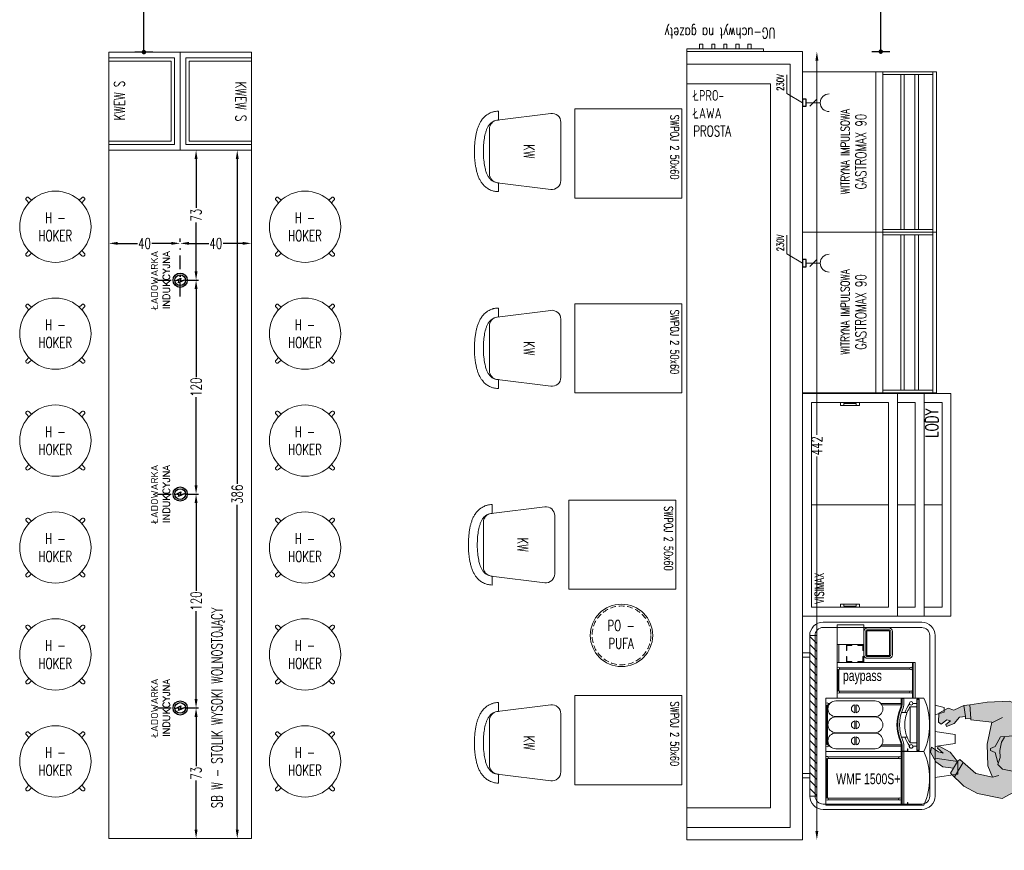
# Model space of a CAD drawing. Header units: millimetres. Extents: x 6161 to 8965, y -9035 to -5431.
# Tile 3 of 256: x 7427 to 7979, y -8675 to -8209. Entities that reach past the tile are written whole.
import ezdxf

# ---------------------------------------------------------------- set-up
doc = ezdxf.new("R2010")
doc.units = ezdxf.units.MM
doc.linetypes.add('DASHDOT', pattern=[25.4, 12.7, -6.35, 0, -6.35])
doc.linetypes.add('DASHED', pattern=[19.05, 12.7, -6.35])
doc.layers.add('02-elementy wyposazenia', color=7, linetype='Continuous')
doc.layers.add('Kategorie', color=252, linetype='Continuous')
for name, color, linetype, lineweight in [('A_Widok', 7, 'Continuous', 15), ('AR-ludzie', 251, 'Continuous', 0), ('CHLODNICTWO', 94, 'Continuous', 20), ('Instalacje elektryczne', 1, 'Continuous', 20), ('MEBLE PKN', 150, 'Continuous', 20)]:
    doc.layers.add(name, color=color, linetype=linetype, lineweight=lineweight)
doc.styles.add('JACEK_07', font='SIMPLEX.SHX', dxfattribs={"width": 0.7})
doc.styles.add('PL_D50', font='GOTHIC.TTF', dxfattribs={"height": 10})
doc.styles.add('RomanS', font='romans.shx')
doc.dimstyles.new('PLANCO D50', dxfattribs={"dimscale": 0.5, "dimtxt": 10, "dimasz": 5, "dimexe": 10, "dimexo": 15, "dimgap": 5, "dimtad": 1, "dimdec": 0, "dimrnd": 0.5, "dimzin": 12, "dimtxsty": 'PL_D50', "dimblk": 'DOT', "dimcen": 1.25, "dimadec": 0, "dimazin": 0, "dimtfac": 1, "dimtdec": 0, "dimtmove": 1, "dimatfit": 3, "dimldrblk": 'DOT', "dimfxl": 0, "dimarcsym": 0})
doc.dimstyles.new('WYM_Meb_PKN', dxfattribs={"dimtxt": 6, "dimasz": 5, "dimexe": 1.25, "dimexo": 0.625, "dimtad": 0, "dimdec": 0, "dimtxsty": 'JACEK_07', "dimcen": 0, "dimse1": 1, "dimse2": 1, "dimclrd": 253, "dimclrt": 253, "dimadec": 0, "dimazin": 0, "dimtfac": 1, "dimtdec": 0, "dimtmove": 0, "dimatfit": 3, "dimfxl": 0, "dimarcsym": 0})

# ---------------------------------------------------------------- blocks, each defined once
blk = doc.blocks.new('*D543')
at = {"color": 253, "lineweight": -2, "transparency": 16777216}
for p, q in [((73, -5), (73, -215.1)), ((73, -437.26), (73, -227.15))]:
    blk.add_line(p, q, dxfattribs=at)
at = {"color": 253, "transparency": 16777216}
for points in [[(72.17, -5), (73.83, -5), (73, 0)], [(72.17, -437.26), (73.83, -437.26), (73, -442.26)]]:
    blk.add_solid(points, dxfattribs=at)
at = {"layer": 'Defpoints', "color": 0, "transparency": 16777216}
for p in [(65, 0), (65, -442.26), (73, -442.26)]:
    blk.add_point(p, dxfattribs=at)
at = {"color": 253, "transparency": 16777216, "insert": (73, -221.13), "char_height": 6, "attachment_point": 5, "rotation": 90, "style": 'JACEK_07'}
blk.add_mtext('442', dxfattribs=at)
blk = doc.blocks.new('*U194')
blk.add_lwpolyline([(0, 0), (50, 0), (50, -60), (0, -60)], close=True)
at = {"color": 7, "insert": (21.45, -4.05), "char_height": 4.8, "width": 41.836, "attachment_point": 5, "style": 'JACEK_07'}
blk.add_mtext('SWPOJ 2 50x60', dxfattribs=at)
blk = doc.blocks.new('*U195')
at = {"ltscale": 10}
for p, q in [((-22.59, -35), (-17.59, -35)), ((22.59, -35), (17.59, -35))]:
    blk.add_line(p, q, dxfattribs=at)
blk.add_lwpolyline([(17.55, -35.62), (21.3, -5.62, 0.451123), (16.34, 0), (-16.34, 0, 0.451123), (-21.3, -5.62), (-17.55, -35.62, 0.378242), (-12.59, -40), (12.59, -40, 0.378242)], format="xyb", close=True, dxfattribs=at)
for points, knots in [([(-22.59, -35), (-22.59, -35.57), (-22.54, -36.12), (-22.4, -37.01), (-22.33, -37.36), (-22.2, -37.88), (-22.15, -38.05), (-22.05, -38.39), (-21.99, -38.55), (-21.82, -39.04), (-21.69, -39.35), (-21.37, -40.03), (-21.18, -40.4), (-20.69, -41.2), (-20.4, -41.61), (-19.82, -42.33), (-19.54, -42.64), (-18.98, -43.21), (-18.7, -43.47), (-18.16, -43.92), (-17.89, -44.12), (-17.33, -44.53), (-17.03, -44.73), (-16.59, -45), (-16.44, -45.09), (-16, -45.34), (-15.7, -45.49), (-15.12, -45.78), (-14.84, -45.91), (-14.25, -46.16), (-13.95, -46.28), (-13.35, -46.5), (-13.06, -46.6), (-12.16, -46.89), (-11.58, -47.06), (-10.38, -47.36), (-9.77, -47.49), (-8.39, -47.76), (-7.61, -47.88), (-6.02, -48.09), (-5.21, -48.18), (-2.76, -48.38), (-1.08, -48.43), (1.98, -48.4), (3.37, -48.34), (5.79, -48.12), (6.83, -48), (8.58, -47.72), (9.3, -47.59), (10.71, -47.28), (11.41, -47.11), (12.69, -46.73), (13.27, -46.54), (14.21, -46.17), (14.56, -46.03), (15.19, -45.75), (15.46, -45.62), (16.02, -45.33), (16.3, -45.17), (16.81, -44.86), (17.03, -44.72), (17.47, -44.43), (17.7, -44.26), (18.2, -43.88), (18.47, -43.66), (18.99, -43.19), (19.23, -42.96), (19.73, -42.43), (19.99, -42.13), (20.44, -41.54), (20.64, -41.27), (21.03, -40.66), (21.21, -40.33), (21.6, -39.58), (21.79, -39.14), (22.06, -38.36), (22.17, -38.02), (22.34, -37.35), (22.41, -37), (22.54, -36.11), (22.59, -35.55), (22.59, -35)], [0, 0, 0, 0, 0.041754, 0.041754, 0.069125, 0.069125, 0.083233, 0.083233, 0.097341, 0.097341, 0.125556, 0.125556, 0.163264, 0.163264, 0.213959, 0.213959, 0.262773, 0.262773, 0.311587, 0.311587, 0.360401, 0.360401, 0.416175, 0.416175, 0.446116, 0.446116, 0.505999, 0.505999, 0.565882, 0.565882, 0.63063, 0.63063, 0.695377, 0.695377, 0.824872, 0.824872, 0.954368, 0.954368, 1.118105, 1.118105, 1.281843, 1.281843, 1.609318, 1.609318, 1.88239, 1.88239, 2.095119, 2.095119, 2.246855, 2.246855, 2.398591, 2.398591, 2.526396, 2.526396, 2.60111, 2.60111, 2.658195, 2.658195, 2.715279, 2.715279, 2.757984, 2.757984, 2.800688, 2.800688, 2.848695, 2.848695, 2.891865, 2.891865, 2.935035, 2.935035, 2.969989, 2.969989, 3.004942, 3.004942, 3.045413, 3.045413, 3.072925, 3.072925, 3.100437, 3.100437, 3.141593, 3.141593, 3.141593, 3.141593]), ([(-17.59, -35), (-17.59, -35.56), (-17.5, -36.12), (-17.21, -37.14), (-17.01, -37.6), (-16.55, -38.41), (-16.29, -38.76), (-15.77, -39.36), (-15.5, -39.62), (-14.73, -40.27), (-14.24, -40.59), (-13.24, -41.15), (-12.74, -41.38), (-11.72, -41.78), (-11.19, -41.96), (-9.62, -42.42), (-8.52, -42.66), (-6.2, -43.05), (-4.98, -43.19), (-2.46, -43.38), (-1.17, -43.42), (1.75, -43.41), (3.38, -43.33), (6.25, -43.04), (7.51, -42.85), (9.57, -42.42), (10.41, -42.2), (11.84, -41.74), (12.45, -41.51), (13.52, -41), (13.99, -40.75), (14.84, -40.17), (15.23, -39.87), (15.93, -39.19), (16.25, -38.83), (16.83, -37.96), (17.1, -37.44), (17.44, -36.39), (17.54, -35.88), (17.58, -35.24), (17.59, -35.12), (17.59, -35)], [0, 0, 0, 0, 0.077102, 0.077102, 0.154204, 0.154204, 0.231306, 0.231306, 0.308408, 0.308408, 0.454322, 0.454322, 0.600237, 0.600237, 0.746151, 0.746151, 1.023923, 1.023923, 1.301695, 1.301695, 1.579467, 1.579467, 1.930853, 1.930853, 2.226065, 2.226065, 2.446459, 2.446459, 2.619394, 2.619394, 2.757526, 2.757526, 2.870261, 2.870261, 2.961838, 2.961838, 3.053415, 3.053415, 3.124909, 3.124909, 3.141593, 3.141593, 3.141593, 3.141593])]:
    blk.add_open_spline(points, degree=3, knots=knots, dxfattribs=at)
at = {"color": 7, "insert": (0, -17.81), "char_height": 6, "width": 35.095, "attachment_point": 5, "style": 'JACEK_07'}
blk.add_mtext('KW ', dxfattribs=at)
blk = doc.blocks.new('PO-PUFA')
blk.add_circle((0, 0), 17.5)
at = {"linetype": 'DASHED', "ltscale": 0.25}
blk.add_circle((0, 0), 16.5, dxfattribs=at)
at = {"color": 7, "insert": (-0.23, 0.46), "char_height": 6, "width": 22.2452, "attachment_point": 5, "style": 'JACEK_07'}
blk.add_mtext('PO - \\PPUFA', dxfattribs=at)
blk = doc.blocks.new('*U294')
blk.add_blockref('PO-PUFA', (0, 0))
blk = doc.blocks.new('*U569')
for points in [[(-21.56, 0), (21.56, 0), (21.56, -1.58), (-21.56, -1.58)], [(-14.56, -1.58), (-12.75, -1.58), (-12.75, -4.29), (-14.56, -4.29)], [(-7.79, -1.58), (-5.98, -1.58), (-5.98, -4.29), (-7.79, -4.29)], [(-1.02, -1.58), (0.79, -1.58), (0.79, -4.29), (-1.02, -4.29)], [(5.76, -1.58), (7.56, -1.58), (7.56, -4.29), (5.76, -4.29)], [(12.53, -1.58), (14.33, -1.58), (14.33, -4.29), (12.53, -4.29)]]:
    blk.add_lwpolyline(points, close=True)
at = {"color": 7, "insert": (2.88, -11.41), "char_height": 6, "width": 89.5616, "attachment_point": 5, "style": 'JACEK_07'}
blk.add_mtext('UG-uchwyt na gazety', dxfattribs=at)
blk = doc.blocks.new('H-HOKER')
for points in [[(-13.42, 14.83), (-14.83, 16.25, 1), (-16.25, 14.83), (-14.83, 13.42)], [(13.42, 14.83), (14.83, 16.25, -1), (16.25, 14.83), (14.83, 13.42)], [(-14.83, -13.42), (-16.25, -14.83, 1), (-14.83, -16.25), (-13.42, -14.83)], [(14.83, -13.42), (16.25, -14.83, -1), (14.83, -16.25), (13.42, -14.83)]]:
    blk.add_lwpolyline(points, format="xyb")
at = {"linetype": 'Continuous', "lineweight": 0}
blk.add_circle((0, 0), 20, dxfattribs=at)
at = {"color": 7, "insert": (0, 0), "char_height": 6, "width": 40, "attachment_point": 5, "style": 'JACEK_07'}
blk.add_mtext('H - \\PHOKER', dxfattribs=at)
blk = doc.blocks.new('*U377')
blk.add_blockref('H-HOKER', (0, 0))
blk = doc.blocks.new('*D619')
at = {"color": 253, "lineweight": -2, "transparency": 16777216}
for p, q in [((7548.99, -8287.3), (7548.99, -8469.51)), ((7548.99, -8663.56), (7548.99, -8481.36))]:
    blk.add_line(p, q, dxfattribs=at)
at = {"color": 253, "transparency": 16777216}
for points in [[(7548.16, -8287.3), (7549.82, -8287.3), (7548.99, -8282.3)], [(7548.16, -8663.56), (7549.82, -8663.56), (7548.99, -8668.56)]]:
    blk.add_solid(points, dxfattribs=at)
at = {"layer": 'Defpoints', "color": 0, "transparency": 16777216}
for p in [(7548.99, -8282.3), (7556.99, -8282.3), (7556.99, -8668.56)]:
    blk.add_point(p, dxfattribs=at)
at = {"color": 253, "transparency": 16777216, "insert": (7548.99, -8475.43), "char_height": 6, "attachment_point": 5, "rotation": 90, "style": 'JACEK_07'}
blk.add_mtext('386', dxfattribs=at)
blk = doc.blocks.new('*U546')
for points in [[(55, 0), (0, 0), (0, 40), (55, 40)], [(51.8, 3.2), (3.2, 3.2), (3.2, 40), (51.8, 40)], [(50, 5), (5, 5), (5, 40), (50, 40)]]:
    blk.add_lwpolyline(points, close=True)
at = {"color": 7, "insert": (27.75, 34.07), "char_height": 6, "width": 145, "attachment_point": 5, "style": 'JACEK_07'}
blk.add_mtext('KWEW S', dxfattribs=at)
blk = doc.blocks.new('*D613')
at = {"color": 253, "lineweight": -2, "transparency": 16777216}
for p, q in [((7525.9, -8600.31), (7525.9, -8627.91)), ((7525.9, -8663.56), (7525.9, -8635.96))]:
    blk.add_line(p, q, dxfattribs=at)
at = {"color": 253, "transparency": 16777216}
for points in [[(7525.07, -8600.31), (7526.74, -8600.31), (7525.9, -8595.31)], [(7525.07, -8663.56), (7526.74, -8663.56), (7525.9, -8668.56)]]:
    blk.add_solid(points, dxfattribs=at)
at = {"layer": 'Defpoints', "color": 0, "transparency": 16777216}
for p in [(7516.99, -8595.31), (7525.9, -8595.31), (7476.99, -8668.56)]:
    blk.add_point(p, dxfattribs=at)
at = {"color": 253, "transparency": 16777216, "insert": (7525.9, -8631.94), "char_height": 6, "attachment_point": 5, "rotation": 90, "style": 'JACEK_07'}
blk.add_mtext('73', dxfattribs=at)
blk = doc.blocks.new('*D614')
at = {"color": 253, "lineweight": -2, "transparency": 16777216}
for p, q in [((7525.9, -8480.31), (7525.9, -8529.69)), ((7525.9, -8590.31), (7525.9, -8540.94))]:
    blk.add_line(p, q, dxfattribs=at)
at = {"color": 253, "transparency": 16777216}
for points in [[(7525.07, -8480.31), (7526.74, -8480.31), (7525.9, -8475.31)], [(7525.07, -8590.31), (7526.74, -8590.31), (7525.9, -8595.31)]]:
    blk.add_solid(points, dxfattribs=at)
at = {"layer": 'Defpoints', "color": 0, "transparency": 16777216}
for p in [(7516.99, -8475.31), (7525.9, -8475.31), (7516.99, -8595.31)]:
    blk.add_point(p, dxfattribs=at)
at = {"color": 253, "transparency": 16777216, "insert": (7525.9, -8535.31), "char_height": 6, "attachment_point": 5, "rotation": 90, "style": 'JACEK_07'}
blk.add_mtext('120', dxfattribs=at)
blk = doc.blocks.new('*D615')
at = {"color": 253, "lineweight": -2, "transparency": 16777216}
for p, q in [((7525.9, -8360.31), (7525.9, -8409.69)), ((7525.9, -8470.31), (7525.9, -8420.94))]:
    blk.add_line(p, q, dxfattribs=at)
at = {"color": 253, "transparency": 16777216}
for points in [[(7525.07, -8360.31), (7526.74, -8360.31), (7525.9, -8355.31)], [(7525.07, -8470.31), (7526.74, -8470.31), (7525.9, -8475.31)]]:
    blk.add_solid(points, dxfattribs=at)
at = {"layer": 'Defpoints', "color": 0, "transparency": 16777216}
for p in [(7516.99, -8355.31), (7525.9, -8355.31), (7516.99, -8475.31)]:
    blk.add_point(p, dxfattribs=at)
at = {"color": 253, "transparency": 16777216, "insert": (7525.9, -8415.31), "char_height": 6, "attachment_point": 5, "rotation": 90, "style": 'JACEK_07'}
blk.add_mtext('120', dxfattribs=at)
blk = doc.blocks.new('*D616')
at = {"color": 253, "lineweight": -2, "transparency": 16777216}
for p, q in [((7525.9, -8287.3), (7525.9, -8314.78)), ((7525.9, -8350.31), (7525.9, -8322.83))]:
    blk.add_line(p, q, dxfattribs=at)
at = {"color": 253, "transparency": 16777216}
for points in [[(7525.07, -8287.3), (7526.74, -8287.3), (7525.9, -8282.3)], [(7525.07, -8350.31), (7526.74, -8350.31), (7525.9, -8355.31)]]:
    blk.add_solid(points, dxfattribs=at)
at = {"layer": 'Defpoints', "color": 0, "transparency": 16777216}
for p in [(7525.9, -8282.3), (7556.99, -8282.3), (7516.99, -8355.31)]:
    blk.add_point(p, dxfattribs=at)
at = {"color": 253, "transparency": 16777216, "insert": (7525.9, -8318.81), "char_height": 6, "attachment_point": 5, "rotation": 90, "style": 'JACEK_07'}
blk.add_mtext('73', dxfattribs=at)
blk = doc.blocks.new('*D617')
at = {"color": 253, "lineweight": -2, "transparency": 16777216}
for p, q in [((7481.99, -8334.63), (7492.97, -8334.63)), ((7511.99, -8334.63), (7501.02, -8334.63))]:
    blk.add_line(p, q, dxfattribs=at)
at = {"color": 253, "transparency": 16777216}
for points in [[(7481.99, -8333.79), (7481.99, -8335.46), (7476.99, -8334.63)], [(7511.99, -8333.79), (7511.99, -8335.46), (7516.99, -8334.63)]]:
    blk.add_solid(points, dxfattribs=at)
at = {"layer": 'Defpoints', "color": 0, "transparency": 16777216}
for p in [(7476.99, -8282.3), (7516.99, -8334.63), (7516.99, -8355.31)]:
    blk.add_point(p, dxfattribs=at)
at = {"color": 253, "transparency": 16777216, "insert": (7496.99, -8334.63), "char_height": 6, "attachment_point": 5, "style": 'JACEK_07'}
blk.add_mtext('40', dxfattribs=at)
blk = doc.blocks.new('*D618')
at = {"color": 253, "lineweight": -2, "transparency": 16777216}
for p, q in [((7521.99, -8334.63), (7532.97, -8334.63)), ((7551.99, -8334.63), (7541.02, -8334.63))]:
    blk.add_line(p, q, dxfattribs=at)
at = {"color": 253, "transparency": 16777216}
for points in [[(7521.99, -8333.79), (7521.99, -8335.46), (7516.99, -8334.63)], [(7551.99, -8333.79), (7551.99, -8335.46), (7556.99, -8334.63)]]:
    blk.add_solid(points, dxfattribs=at)
at = {"layer": 'Defpoints', "color": 0, "transparency": 16777216}
for p in [(7556.99, -8282.3), (7556.99, -8334.63), (7516.99, -8355.31)]:
    blk.add_point(p, dxfattribs=at)
at = {"color": 253, "transparency": 16777216, "insert": (7536.99, -8334.63), "char_height": 6, "attachment_point": 5, "style": 'JACEK_07'}
blk.add_mtext('40', dxfattribs=at)
blk = doc.blocks.new('_Dot')
at = {"color": 0, "linetype": 'ByBlock', "lineweight": -2}
blk.add_line((-0.5, 0), (-1, 0), dxfattribs=at)
at = {"color": 0, "linetype": 'ByBlock', "const_width": 0.5}
blk.add_lwpolyline([(-0.25, 0, 1), (0.25, 0, 1)], format="xyb", close=True, dxfattribs=at)
blk = doc.blocks.new('*D647')
at = {"color": 0, "lineweight": -2, "transparency": 16777216}
for p, q in [((7496.64, -8007.49), (7501.64, -8007.49)), ((7496.64, -8224.8), (7496.64, -8009.99)), ((7501.64, -8227.3), (7491.64, -8227.3))]:
    blk.add_line(p, q, dxfattribs=at)
at = {"layer": 'Defpoints', "color": 0, "transparency": 16777216}
for p in [(7492.04, -8007.49), (7496.64, -8007.49), (7556.99, -8227.3)]:
    blk.add_point(p, dxfattribs=at)
at = {"color": 0, "lineweight": -2, "transparency": 16777216, "xscale": 2.5, "yscale": 2.5, "zscale": 2.5}
for p, rotation in [((7496.64, -8007.49), 90), ((7496.64, -8227.3), 270)]:
    blk.add_blockref('_Dot', p, dxfattribs=dict(at, rotation=rotation))
at = {"color": 0, "transparency": 16777216, "insert": (7488.88, -8117.39), "char_height": 10, "attachment_point": 5, "rotation": 90, "style": 'PL_D50'}
blk.add_mtext('220', dxfattribs=at)
blk = doc.blocks.new('FRANKE Spectra VETRO S V')
for p, q in [((0, 0), (30, 0)), ((0, -423), (0, 0)), ((30, -1.3), (30, 0)), ((30, 0), (38, 0)), ((38, 0), (262, 0)), ((38, 0), (38, -1.3)), ((262, -1.3), (262, 0)), ((262, 0), (270, 0)), ((270, 0), (300, 0)), ((270, 0), (270, -1.3)), ((300, 0), (300, -423)), ((30, -23.8), (30, -12.7)), ((38, -12.7), (38, -17.9)), ((259.5, -4.5), (40.5, -4.5)), ((40.5, -9.5), (259.5, -9.5)), ((262, -17.9), (262, -12.7)), ((270, -12.7), (270, -23.8)), ((16, -276), (16, -56)), ((104, -56), (104, -276)), ((106, -276), (106, -56)), ((194, -56), (194, -276)), ((196, -276), (196, -56)), ((284, -56), (284, -276)), ((82.2, -162.5), (37.8, -162.5)), ((172.2, -162.5), (127.8, -162.5)), ((262.2, -162.5), (217.8, -162.5)), ((37.8, -169.5), (82.2, -169.5)), ((127.8, -169.5), (172.2, -169.5)), ((217.8, -169.5), (262.2, -169.5)), ((30, -423), (30, -308.2)), ((38, -314.1), (38, -422.6)), ((262, -422.6), (262, -314.1)), ((270, -308.2), (270, -423)), ((30, -423), (0, -423)), ((0, -550), (0, -423)), ((0.1, -457), (0.1, -426)), ((1.6, -426), (1.6, -457)), ((2, -438), (2, -428)), ((2, -428), (30, -428)), ((30, -438), (2, -438)), ((5, -424.5), (3.1, -424.5)), ((5, -428), (5, -423)), ((80, -456.2), (80, -425.1)), ((220, -425.1), (220, -456.2)), ((300, -423), (270, -423)), ((270, -428), (298, -428)), ((298, -438), (270, -438)), ((295, -423), (295, -428)), ((298, -428), (298, -438)), ((300, -423), (300, -550)), ((3.1, -458.5), (8.7, -458.5)), ((8.7, -460), (3.1, -460)), ((8.7, -458.5), (10.6, -458.5)), ((8.7, -458.5), (8.7, -460)), ((10.6, -460), (8.7, -460)), ((15.1, -458.5), (10.6, -458.5)), ((10.6, -460), (10.6, -458.5)), ((10.6, -460), (15.1, -460)), ((15.1, -460), (15.1, -458.5)), ((30, -510.7), (30, -488.5)), ((48.5, -472.6), (48.5, -473.7)), ((48.5, -473.7), (251.4, -473.7)), ((48.5, -510.7), (48.5, -473.7)), ((251.4, -473.7), (251.4, -472.6)), ((251.4, -473.7), (251.4, -510.7)), ((270, -488.5), (270, -510.7)), ((6, -512.2), (7.5, -510.7)), ((7.5, -512.2), (6, -512.2)), ((6, -512.2), (6, -521.2)), ((6, -521.2), (7.5, -521.2)), ((7.5, -522.7), (6, -521.2)), ((7.5, -510.7), (7.5, -512.2)), ((292.5, -510.7), (7.5, -510.7)), ((7.5, -512.2), (292.5, -512.2)), ((7.5, -521.2), (7.5, -512.2)), ((7.5, -521.2), (7.5, -522.7)), ((292.5, -521.2), (7.5, -521.2)), ((7.5, -522.7), (292.5, -522.7)), ((292.5, -510.7), (294, -512.2)), ((292.5, -512.2), (292.5, -510.7)), ((294, -512.2), (292.5, -512.2)), ((292.5, -512.2), (292.5, -521.2)), ((294, -521.2), (292.5, -522.7)), ((292.5, -521.2), (294, -521.2)), ((292.5, -522.7), (292.5, -521.2)), ((294, -521.2), (294, -512.2))]:
    blk.add_line(p, q)
for centre in [(29.7, -478.7), (270.2, -478.7)]:
    blk.add_circle(centre, 9.8)
for centre, radius, start, end in [((60, -56), 44, 0, 180), ((34, -7), 7, 20.9248, 339.0752), ((34, -7), 7, 339.0752, 20.9248), ((150, -56), 44, 0, 180), ((240, -56), 44, 0, 180), ((266, -7), 7, 159.0752, 200.9248), ((266, -7), 7, 200.9248, 159.0752), ((60, -166), 22.5, 8.949, 171.051), ((150, -166), 22.5, 8.949, 171.051), ((240, -166), 22.5, 8.949, 171.051), ((60, -166), 22.5, 188.949, 351.051), ((150, -166), 22.5, 188.949, 351.051), ((240, -166), 22.5, 188.949, 351.051), ((60, -276), 44, 180, 0), ((150, -276), 44, 180, 0), ((240, -276), 44, 180, 0), ((3.1, -426), 3, 90, 180), ((3.1, -426), 1.5, 90, 180), ((30, -348), 80, 270, 293.1689), ((30, -348), 75, 270, 276.1232), ((30, -348), 90, 270, 293.1689), ((30, -348), 75, 276.1232, 293.1689), ((150, -628.4), 230, 66.8311, 113.1689), ((150, -628.4), 225, 66.8311, 113.1689), ((150, -628.4), 215, 66.8311, 113.1689), ((270, -348), 90, 246.8311, 270), ((270, -348), 80, 246.8311, 270), ((270, -348), 75, 246.8311, 263.8768), ((270, -348), 75, 263.8768, 270), ((3.1, -457), 3, 180, 270), ((3.1, -457), 1.5, 180, 270), ((29.7, -478.7), 11.8, 64.3869, 271.2192), ((29.7, -478.7), 10.9, 66.7028, 271.3087), ((150, -628.4), 197.4, 110.7717, 126.36), ((150, -628.4), 197.4, 53.64, 69.2283), ((150, -214.4), 367.6, 245.9148, 294.0852)]:
    blk.add_arc(centre, radius, start, end)
blk.add_open_spline([(48.5, -472.6), (53.3, -469.5), (58.3, -466.6), (69.2, -460.8), (75.3, -458.1), (87.5, -453.2), (93.7, -451.1), (106.1, -447.7), (112.4, -446.2), (125.2, -444), (131.8, -443.3), (151.7, -442), (165.2, -442.6), (191.7, -446.7), (204.7, -450.2), (223.1, -457.4), (229.1, -460.1), (240.6, -466), (246.2, -469.2), (251.4, -472.6)], degree=3, knots=[41.807527, 41.807527, 41.807527, 41.807527, 43.46432, 43.46432, 45.408669, 45.408669, 47.353018, 47.353018, 49.266227, 49.266227, 51.179436, 51.179436, 55.005855, 55.005855, 58.832274, 58.832274, 60.745484, 60.745484, 62.658693, 62.658693, 62.658693, 62.658693])
blk = doc.blocks.new('kubki3- z góry')
for points in [[(0, 0), (12.86, -1.91), (12.86, -5.46), (12.86, -9), (0, -10.91)], [(0, -17.46), (11.36, -19.15), (11.36, -21.69), (11.36, -24.23), (0, -25.92)], [(0, -35.27), (5.28, -36.65), (5.28, -37.96), (5.28, -39.27), (0, -40.65)]]:
    blk.add_lwpolyline(points)
blk = doc.blocks.new('czytnik')
for p, q in [((-12660.23, -13272.01), (-12657.23, -13272.01)), ((-12660.23, -13314.31), (-12660.23, -13272.01)), ((-12657.23, -13272.14), (-12657.23, -13272.01)), ((-12657.23, -13272.01), (-12656.43, -13272.01)), ((-12657.23, -13312.99), (-12657.23, -13273.29)), ((-12656.43, -13272.01), (-12644.03, -13272.01)), ((-12656.43, -13272.01), (-12656.43, -13272.14)), ((-12656.43, -13273.29), (-12656.43, -13312.99)), ((-12644.29, -13272.46), (-12656.18, -13272.46)), ((-12656.18, -13272.96), (-12644.29, -13272.96)), ((-12644.03, -13272.14), (-12644.03, -13272.01)), ((-12644.03, -13272.01), (-12643.23, -13272.01)), ((-12644.03, -13312.99), (-12644.03, -13273.29)), ((-12643.23, -13272.01), (-12640.23, -13272.01)), ((-12643.23, -13272.01), (-12643.23, -13272.14)), ((-12643.23, -13273.29), (-12643.23, -13312.99)), ((-12640.23, -13272.01), (-12640.23, -13314.31)), ((-12640.22, -13314.31), (-12660.23, -13314.31)), ((-12640.23, -13314.31), (-12640.23, -13315.81))]:
    blk.add_line(p, q)
for points in [[(-12640.23, -13314.81), (-12660.23, -13314.81)], [(-12640.23, -13315.81), (-12660.23, -13315.81)]]:
    blk.add_lwpolyline(points)
for centre in [(-12656.83, -13313.56), (-12643.63, -13313.56)]:
    blk.add_circle(centre, 0.7)
for centre, start, end in [((-12656.83, -13272.71), 20.9248, 339.0752), ((-12656.83, -13272.71), 339.0752, 20.9248), ((-12643.63, -13272.71), 159.0752, 200.9248), ((-12643.63, -13272.71), 200.9248, 159.0752)]:
    blk.add_arc(centre, 0.7, start, end)
blk = doc.blocks.new('lodówka na mleko franke')
for p, q in [((0, 0), (3, 0)), ((0, -42.3), (0, 0)), ((3, -0.13), (3, 0)), ((3, 0), (3.8, 0)), ((3.8, 0), (26.2, 0)), ((3.8, 0), (3.8, -0.13)), ((26.2, -0.13), (26.2, 0)), ((26.2, 0), (27, 0)), ((27, 0), (30, 0)), ((27, 0), (27, -0.13)), ((30, 0), (30, -42.3)), ((3, -40.98), (3, -1.27)), ((3.8, -1.27), (3.8, -40.98)), ((25.95, -0.45), (4.05, -0.45)), ((4.05, -0.95), (25.95, -0.95)), ((26.2, -40.98), (26.2, -1.27)), ((27, -1.27), (27, -40.98)), ((30.01, -42.3), (0, -42.3)), ((0, -55), (0, -42.3)), ((0.01, -45.7), (0.01, -42.6)), ((0.16, -42.6), (0.16, -45.7)), ((0.2, -43.8), (0.2, -42.8)), ((0.5, -42.45), (0.31, -42.45)), ((0.5, -42.8), (0.5, -42.3)), ((30, -42.3), (30, -55)), ((0.31, -45.85), (0.87, -45.85)), ((0.87, -46), (0.31, -46)), ((0.87, -45.85), (1.06, -45.85)), ((0.87, -45.85), (0.87, -46)), ((1.06, -46), (0.87, -46)), ((1.51, -45.85), (1.06, -45.85)), ((1.06, -46), (1.06, -45.85)), ((1.06, -46), (1.51, -46)), ((1.51, -46), (1.51, -45.85))]:
    blk.add_line(p, q)
for points in [[(30.2, -42.8), (0, -42.8)], [(30.2, -43.8), (0, -43.8)]]:
    blk.add_lwpolyline(points)
for centre in [(3.4, -41.55), (26.6, -41.55)]:
    blk.add_circle(centre, 0.7)
for centre, radius, start, end in [((3.4, -0.7), 0.7, 20.9248, 339.0752), ((3.4, -0.7), 0.7, 339.0752, 20.9248), ((26.6, -0.7), 0.7, 159.0752, 200.9248), ((26.6, -0.7), 0.7, 200.9248, 159.0752), ((0.31, -42.6), 0.3, 90, 180), ((0.31, -42.6), 0.15, 90, 180), ((0.31, -45.7), 0.3, 180, 270), ((0.31, -45.7), 0.15, 180, 270), ((15, -21.44), 36.76, 245.9148, 294.0852)]:
    blk.add_arc(centre, radius, start, end)
blk = doc.blocks.new('dodatki bezpłatne')
for points in [[(0, 0), (-10, 0), (-10, -15), (0, -15)], [(11, 0), (0, 0), (0, -15), (11, -15)]]:
    blk.add_lwpolyline(points, close=True)
for points in [[(0, -1), (-10, -1)], [(-6.75, -5.25), (-9.75, -5.25), (-9.75, -8.25), (-9.5, -8.25), (-9.5, -5.5), (-6.75, -5.5), (-6.75, -5.25)], [(-3.25, -5.25), (-0.25, -5.25), (-0.25, -8.25), (-0.5, -8.25), (-0.5, -5.5), (-3.25, -5.5), (-3.25, -5.25)], [(-6.75, -14.75), (-9.75, -14.75), (-9.75, -11.75), (-9.5, -11.75), (-9.5, -14.5), (-6.75, -14.5), (-6.75, -14.75)], [(-3.25, -14.75), (-0.25, -14.75), (-0.25, -11.75), (-0.5, -11.75), (-0.5, -14.5), (-3.25, -14.5), (-3.25, -14.75)]]:
    blk.add_lwpolyline(points)
blk = doc.blocks.new('csw paypass')
at = {"layer": 'MEBLE PKN'}
h = blk.add_hatch(dxfattribs=at)
h.set_pattern_fill('ANSI31', color=256)
h.set_pattern_definition([(45, (34327.003, 14918.8294), (-2.24506403, 2.24506403), [])])
h.paths.add_polyline_path([(19758.52, 1633.29), (19848.54, 1633.31), (19848.54, 1629.31), (19758.52, 1629.31)])
blk.add_line((19758.52, 1563.01), (19758.52, 1563.01))
for p, q in [((19848.6, 1630.31), (19758.51, 1630.29)), ((19848.54, 1633.31), (19758.52, 1633.29)), ((19758.52, 1633.29), (19758.52, 1633.29)), ((19758.52, 1633.29), (19758.52, 1633.29)), ((19758.52, 1633.29), (19758.52, 1633.29)), ((19853.04, 1570.51), (19853.04, 1625.81)), ((19856.04, 1570.51), (19856.04, 1625.81)), ((19758.5, 1566.01), (19848.53, 1566.01)), ((19758.52, 1563.01), (19848.54, 1563.01))]:
    blk.add_line(p, q, dxfattribs=at)
for points in [[(19768.65, 1637.29), (19768.65, 1633.29), (19771.15, 1633.29), (19771.15, 1637.29)], [(19836.44, 1637.29), (19836.44, 1633.29), (19838.94, 1633.29), (19838.94, 1637.29)], [(19758.52, 1633.29), (19848.54, 1633.31), (19848.54, 1629.31), (19758.52, 1629.31)]]:
    blk.add_lwpolyline(points, close=True, dxfattribs=at)
for points in [[(19835.8, 1594.92), (19835.8, 1600.92, -0.414214), (19837.8, 1602.92), (19850.8, 1602.92, -0.414214), (19852.8, 1600.92), (19852.8, 1588.92, -0.414215), (19850.8, 1586.92), (19837.8, 1586.92, -0.414217), (19835.8, 1588.92, 0.000006), (19835.8, 1594.92)], [(19836.8, 1594.92), (19836.8, 1600.92, -0.414214), (19837.8, 1601.92), (19850.8, 1601.92, -0.414214), (19851.8, 1600.92), (19851.8, 1588.92, -0.414217), (19850.8, 1587.92), (19837.8, 1587.92, -0.414217), (19836.8, 1588.92, 0.000006), (19836.8, 1594.92)]]:
    blk.add_lwpolyline(points, format="xyb", dxfattribs=at)
blk.add_lwpolyline([(19837.4, 1594.92), (19837.4, 1600.92, -0.414214), (19837.8, 1601.32), (19850.8, 1601.32, -0.414214), (19851.2, 1600.92), (19851.2, 1588.92, -0.414214), (19850.8, 1588.52), (19837.8, 1588.52, -0.414217), (19837.4, 1588.92, 0.000006)], format="xyb", close=True, dxfattribs=at)
for centre, radius, start, end in [((19758.52, 1625.79), 7.5, 90.0096, 180.0063), ((19758.39, 1625.92), 4.37, 89.258, 181.6639), ((19848.54, 1625.81), 7.5, 359.9937, 89.9904), ((19848.67, 1625.93), 4.38, 358.3854, 91.5831), ((-174693.56, 1607.44), 194444.59, 359.9891188, 0.0054083), ((-175624.81, 1606.52), 195378.83, 359.9894398, 0.0056517), ((19758.52, 1570.51), 7.5, 179.9937, 269.9904), ((19758.39, 1570.38), 4.37, 178.3361, 270.742), ((19848.54, 1570.51), 7.5, 270.0096, 0.0063), ((19848.67, 1570.38), 4.37, 269.258, 1.6639)]:
    blk.add_arc(centre, radius, start, end, dxfattribs=at)
for name, p in [('lodówka na mleko franke', (19753.46, 1624.29)), ('czytnik', (32473.7, 14890.02)), ('dodatki bezpłatne', (19843.51, 1618.01))]:
    blk.add_blockref(name, p, dxfattribs=at)
at = {"layer": 'MEBLE PKN', "xscale": 0.1, "yscale": 0.1, "zscale": 0.1}
blk.add_blockref('FRANKE Spectra VETRO S V', (19783.46, 1624.29), dxfattribs=at)
at = {"layer": 'MEBLE PKN', "xscale": -1, "rotation": 90}
blk.add_blockref('kubki3- z góry', (19768.89, 1563.14), dxfattribs=at)
blk = doc.blocks.new('*U283')
for p, q in [((24220.55, 19331.55), (24220.55, 19374.75)), ((24220.55, 19316.55), (24220.55, 19326.55)), ((24220.55, 19301.55), (24220.55, 19311.55))]:
    blk.add_line(p, q)
for points in [[(24158.05, 19379.75), (24283.05, 19379.75), (24283.05, 19296.55), (24158.05, 19296.55), (24158.05, 19379.75)], [(24158.05, 19379.75), (24283.05, 19379.75), (24283.05, 19311.55), (24158.05, 19311.55), (24158.05, 19379.75)], [(24158.05, 19379.75), (24283.05, 19379.75), (24283.05, 19326.55), (24158.05, 19326.55), (24158.05, 19379.75)], [(24163.05, 19331.55), (24163.05, 19374.75), (24278.05, 19374.75), (24278.05, 19331.55)], [(24163.05, 19331.55), (24163.05, 19374.75), (24278.05, 19374.75), (24278.05, 19331.55)], [(24163.05, 19316.55), (24163.05, 19326.55)], [(24278.05, 19326.55), (24278.05, 19316.55), (24163.05, 19316.55), (24163.05, 19326.55)], [(24278.05, 19326.55), (24278.05, 19316.55)], [(24278.05, 19311.55), (24278.05, 19301.55), (24163.05, 19301.55), (24163.05, 19311.55)]]:
    blk.add_lwpolyline(points)
for points in [[(24163.05, 19374.75), (24278.05, 19374.75), (24278.05, 19331.55), (24163.05, 19331.55)], [(24163.05, 19358.42), (24164.81, 19358.42), (24164.81, 19347.87), (24163.05, 19347.87)], [(24163.64, 19356.66), (24164.81, 19356.66), (24164.81, 19349.63), (24163.64, 19349.63)], [(24278.05, 19358.42), (24276.29, 19358.42), (24276.29, 19347.87), (24278.05, 19347.87)], [(24277.46, 19356.66), (24276.29, 19356.66), (24276.29, 19349.63), (24277.46, 19349.63)]]:
    blk.add_lwpolyline(points, close=True)
at = {"insert": (24165.11, 19372.91), "char_height": 5, "width": 296, "attachment_point": 1, "style": 'JACEK_07'}
blk.add_mtext('VISIMAX', dxfattribs=at)
at = {"color": 242, "insert": (24228.93, 19310.77), "char_height": 7, "width": 76.1657, "attachment_point": 1, "style": 'JACEK_07'}
blk.add_mtext('\\pi29.21616;LODY', dxfattribs=at)
blk = doc.blocks.new('gn-230')
at = {"layer": 'Instalacje elektryczne'}
for p, q in [((-4, 0), (-19.8, 0)), ((-15.6, -3.8), (-8.1, 3.8))]:
    blk.add_line(p, q, dxfattribs=at)
at = {"layer": 'Instalacje elektryczne', "lineweight": 30}
blk.add_lwpolyline([(-4, -4), (0, -4), (0, 4), (-4, 4)], close=True, dxfattribs=at)
at = {"layer": 'Instalacje elektryczne'}
blk.add_arc((-29.8, 0), 10, 270, 90, dxfattribs=at)
blk = doc.blocks.new('*U245')
blk.add_line((0, -41), (90, -41))
at = {"color": 1}
blk.add_lwpolyline([(72.69, 0), (77.84, 8.9), (88.4, 8.9)], dxfattribs=at)
for points in [[(0, 0), (90, 0), (90, -75), (0, -75), (0, 0)], [(88.5, -55), (1.5, -55)], [(88.5, -57), (1.5, -57)], [(88.5, -63), (1.5, -63)], [(88.5, -65), (1.5, -65)]]:
    blk.add_lwpolyline(points)
for points in [[(0, 0), (90, 0), (90, -45), (0, -45)], [(0, -45), (1.5, -45), (1.5, -73), (0, -73)], [(90, -45), (88.5, -45), (88.5, -73), (90, -73)], [(0, -75), (90, -75), (90, -73), (0, -73)]]:
    blk.add_lwpolyline(points, close=True)
at = {"color": 1, "xscale": 0.5, "yscale": 0.5, "zscale": 0.5, "rotation": 89.99999999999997}
blk.add_blockref('gn-230', (72.69, 0), dxfattribs=at)
at = {"color": 1, "insert": (79.38, 14.46), "char_height": 4, "width": 32.4538, "attachment_point": 1, "style": 'RomanS'}
blk.add_mtext('{\\W0.7;230V}', dxfattribs=at)
at = {"color": 242, "insert": (45.27, -28.52), "char_height": 6, "width": 90.5449, "attachment_point": 5, "style": 'JACEK_07'}
blk.add_mtext('{\\H0.83333x;WITRYNA IMPULSOWA\\P}GASTROMAX 90', dxfattribs=at)
blk = doc.blocks.new('n59')
at = {"true_color": 0xffffff}
h = blk.add_hatch(color=7, dxfattribs=at)
h.dxf.hatch_style = 1
h.paths.add_polyline_path([(286.4, 231.6), (205.6, 268.9), (65.5, 286.8), (-42.5, 219.1), (-116.1, 103), (-134.7, -32.5), (-100.7, -153.3), (7.5, -245.8), (60.3, -266.1), (186.8, -251.9), (284.4, -229), (273.2, -152.4), (272.6, -146.1), (153, -139.3), (171.3, -14.1), (158.2, 108.1), (128.3, 170.7), (222.8, 157), (299.9, 98.2), (342.1, 183.8)])
h.paths.add_polyline_path([(351, 133.9), (365.9, 163.4), (342.1, 183.8), (299.9, 98.2), (319, 83.7), (331.8, 95.1)])
h.paths.add_polyline_path([(304, -161.5), (302.7, -148.9), (273.2, -152.4), (284.4, -229), (316.4, -224), (317.3, -223.5)], flags=17)
h.paths.add_polyline_path([(455.7, -171.6), (453.2, -119.6), (438.9, -110.2), (408.4, -136.1), (386.9, -131.2), (412.2, -110.2), (406.6, -98.7), (365.3, -118), (337.9, -156.9), (304, -161.5), (317.3, -223.5), (372.6, -193.7), (405.3, -203.2)])
h.paths.add_polyline_path([(453.6, 105.7), (411.7, 130.3), (351, 133.9), (331.8, 95.1), (376, 46), (444.7, 13.8), (449.8, 27.1), (416.5, 53.1), (442.1, 47.3), (483.8, 23.4), (488.4, 52.3)])
for p, q in [((65.5, 286.8), (-42.5, 219.1)), ((205.6, 268.9), (65.5, 286.8)), ((286.4, 231.6), (205.6, 268.9)), ((365.9, 163.4), (286.4, 231.6)), ((-42.5, 219.1), (-116.1, 103)), ((128.3, 170.7), (92.6, 158.5)), ((158.2, 108.1), (128.3, 170.7)), ((128.3, 170.7), (222.8, 157)), ((17.4, 128.4), (-56.7, 100.4)), ((73.7, 122.3), (17.4, 128.4)), ((101.6, 97.4), (73.7, 122.3)), ((222.8, 157), (319, 83.7)), ((351, 133.9), (365.9, 163.4)), ((411.7, 130.3), (351, 133.9)), ((453.6, 105.7), (411.7, 130.3)), ((-116.1, 103), (-134.7, -32.5)), ((-56.7, 100.4), (-80.7, 54.3)), ((91.3, 57), (101.6, 97.4)), ((96.5, 17.4), (91.3, 57)), ((122.2, 30.6), (102.4, 85.6)), ((171.3, -14.1), (158.2, 108.1)), ((319, 83.7), (331.8, 95.1)), ((331.8, 95.1), (376, 46)), ((488.4, 52.3), (453.6, 105.7)), ((-80.7, 54.3), (-80.7, 2.2)), ((-80.7, 2.2), (-58.7, -41.8)), ((89.9, -30.3), (96.5, 17.4)), ((149.4, 20.3), (122.2, 30.6)), ((123.7, -3.2), (150.8, 9.3)), ((150.8, 9.3), (149.4, 20.3)), ((376, 46), (444.7, 13.8)), ((449.8, 27.1), (416.5, 53.1)), ((416.5, 53.1), (442.1, 47.3)), ((442.1, 47.3), (483.8, 23.4)), ((444.7, 13.8), (449.8, 27.1)), ((483.8, 23.4), (488.4, 52.3)), ((-134.7, -32.5), (-100.7, -153.3)), ((-58.7, -41.8), (1.4, -73.9)), ((74.5, -59.7), (89.9, -30.3)), ((97.5, -59.9), (123.7, -3.2)), ((153, -139.3), (171.3, -14.1)), ((1.4, -73.9), (97.5, -59.9)), ((406.6, -98.7), (365.3, -118)), ((386.9, -131.2), (412.2, -110.2)), ((412.2, -110.2), (406.6, -98.7)), ((438.9, -110.2), (408.4, -136.1)), ((453.2, -119.6), (438.9, -110.2)), ((-100.7, -153.3), (7.5, -245.8)), ((151.5, -136.9), (94.1, -170.8)), ((272.6, -146.1), (153, -139.3)), ((273.2, -152.4), (272.6, -146.1)), ((302.7, -148.9), (273.2, -152.4)), ((273.2, -152.4), (284.4, -229)), ((304, -161.5), (302.7, -148.9)), ((337.9, -156.9), (304, -161.5)), ((304, -161.5), (317.3, -223.5)), ((365.3, -118), (337.9, -156.9)), ((408.4, -136.1), (386.9, -131.2)), ((455.7, -171.6), (453.2, -119.6)), ((316.4, -224), (372.6, -193.7)), ((372.6, -193.7), (405.3, -203.2)), ((405.3, -203.2), (455.7, -171.6)), ((7.5, -245.8), (60.3, -266.1)), ((60.3, -266.1), (186.8, -251.9)), ((186.8, -251.9), (284.4, -229)), ((284.4, -229), (316.4, -224))]:
    blk.add_line(p, q)
for points in [[(342.1, 183.8), (299.9, 98.2)], [(351, 133.9), (331.8, 95.1)]]:
    blk.add_lwpolyline(points)
blk = doc.blocks.new('*D669')
at = {"color": 0, "lineweight": -2, "transparency": 16777216}
for p, q in [((7909.87, -8032.53), (7904.87, -8032.53)), ((7909.87, -8224.55), (7909.87, -8035.03)), ((7904.87, -8227.05), (7914.87, -8227.05))]:
    blk.add_line(p, q, dxfattribs=at)
at = {"layer": 'Defpoints', "color": 0, "transparency": 16777216}
for p in [(7909.87, -8032.53), (7915.21, -8032.53), (7866.04, -8227.05)]:
    blk.add_point(p, dxfattribs=at)
at = {"color": 0, "lineweight": -2, "transparency": 16777216, "xscale": 2.5, "yscale": 2.5, "zscale": 2.5}
for p, rotation in [((7909.87, -8032.53), 90), ((7909.87, -8227.05), 270)]:
    blk.add_blockref('_Dot', p, dxfattribs=dict(at, rotation=rotation))
at = {"color": 0, "transparency": 16777216, "insert": (7902.12, -8129.79), "char_height": 10, "attachment_point": 5, "rotation": 90, "style": 'PL_D50'}
blk.add_mtext('195', dxfattribs=at)
blk = doc.blocks.new('*U536')
blk.add_lwpolyline([(0, 0), (65, 0), (65, -442.26), (0, -442.26), (0, 0), (0, -7), (58, -7), (58, -435.26), (0, -435.26), (0, -424.26), (47, -424.26), (47, -18), (0, -18)])
at = {"color": 7, "insert": (3.66, -21.53), "char_height": 6, "width": 107.3873, "attachment_point": 1, "style": 'JACEK_07'}
blk.add_mtext('ŁPRO- \\PŁAWA \\PPROSTA', dxfattribs=at)
dim = blk.add_linear_dim(base=(73, -442.26), p1=(65, 0), p2=(65, -442.26), angle=90, dimstyle='WYM_Meb_PKN')
dim.commit()
dim.dimension.update_dxf_attribs({"geometry": '*D543', "text_midpoint": (73, -221.13)})

msp = doc.modelspace()

# ---------------------------------------------------------------- linework, layer by layer
for points in [[(7513.93, -8355.78), (7517.34, -8354.1), (7516.96, -8355.67), (7520.21, -8354.84), (7516.05, -8356.71), (7516.44, -8355.17), (7513.93, -8355.78)], [(7513.93, -8475.78), (7517.34, -8474.1), (7516.96, -8475.67), (7520.21, -8474.84), (7516.05, -8476.71), (7516.44, -8475.17), (7513.93, -8475.78)], [(7513.93, -8595.78), (7517.34, -8594.1), (7516.96, -8595.67), (7520.21, -8594.84), (7516.05, -8596.71), (7516.44, -8595.17), (7513.93, -8595.78)]]:
    msp.add_lwpolyline(points)
for centre, radius in [((7516.99, -8355.31), 4), ((7516.99, -8355.31), 3), ((7516.99, -8475.31), 4), ((7516.99, -8475.31), 3), ((7516.99, -8595.31), 4), ((7516.99, -8595.31), 3)]:
    msp.add_circle(centre, radius)
at = {"layer": 'Kategorie', "linetype": 'DASHDOT', "ltscale": 0.6}
for p, q in [((7516.99, -8364.45), (7516.99, -8331.93)), ((7504.32, -8355.31), (7529.66, -8355.31)), ((7504.32, -8475.31), (7529.66, -8475.31)), ((7504.32, -8595.31), (7529.66, -8595.31))]:
    msp.add_line(p, q, dxfattribs=at)
at = {"layer": 'MEBLE PKN'}
msp.add_line((7923.04, -8418.41), (7908.04, -8418.41), dxfattribs=at)
msp.add_lwpolyline([(7476.99, -8668.56), (7476.99, -8282.3), (7556.99, -8282.3), (7556.99, -8668.56), (7476.99, -8668.56), (7476.99, -8668.56), (7556.99, -8668.56), (7556.99, -8282.3), (7476.99, -8282.3)], dxfattribs=at)

# ---------------------------------------------------------------- block references
at = {"layer": 'A_Widok', "rotation": 90}
msp.add_blockref('csw paypass', (9503.34, -28403.25), dxfattribs=at)
at = {"layer": 'AR-ludzie', "linetype": 'Continuous', "xscale": 0.09904924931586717, "yscale": 0.09904924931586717, "zscale": 0.09904924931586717, "rotation": 176.1142480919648}
msp.add_blockref('n59', (7986.29, -8618.17), dxfattribs=at)
at = {"layer": 'CHLODNICTWO'}
for name, p, rotation in [('*U245', (7866.04, -8328.41), 90.00000000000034), ('*U283', (27245.79, -32701.88), 89.99999999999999), ('*U245', (7866.04, -8418.41), 90.00000000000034)]:
    msp.add_blockref(name, p, dxfattribs=dict(at, rotation=rotation))
at = {"layer": 'MEBLE PKN', "lineweight": 5, "rotation": 180}
msp.add_blockref('*U569', (7822.6, -8227.05), dxfattribs=at)
at = {"layer": 'MEBLE PKN'}
for name, p in [('*U536', (7801.04, -8227.05)), ('*U377', (7446.99, -8325.3)), ('*U377', (7586.99, -8325.3)), ('*U377', (7446.99, -8385.3)), ('*U377', (7586.99, -8385.3)), ('*U377', (7446.99, -8445.3)), ('*U377', (7586.99, -8445.3)), ('*U377', (7446.99, -8505.3)), ('*U377', (7586.99, -8505.3)), ('*U294', (7764.48, -8554.6)), ('*U377', (7446.99, -8565.3)), ('*U377', (7586.99, -8565.3)), ('*U377', (7446.99, -8625.3)), ('*U377', (7586.99, -8625.3))]:
    msp.add_blockref(name, p, dxfattribs=at)
for name, p, rotation in [('*U546', (7516.99, -8282.3), 90), ('*U546', (7516.99, -8227.3), 270), ('*U194', (7798.32, -8259.18), 270), ('*U195', (7730.43, -8283.02), 270), ('*U194', (7798.32, -8368.51), 270), ('*U195', (7730.43, -8393.51), 270), ('*U194', (7794.9, -8478.74), 270), ('*U195', (7727.02, -8503.74), 270), ('*U194', (7798.32, -8588.37), 270), ('*U195', (7730.43, -8614.9), 270)]:
    msp.add_blockref(name, p, dxfattribs=dict(at, rotation=rotation))

# ---------------------------------------------------------------- texts
at = {"color": 7, "insert": (7524.64, -8675.6), "char_height": 6, "width": 192.5757, "attachment_point": 1, "rotation": 90, "style": 'JACEK_07'}
msp.add_mtext('\\P^ISB W - STOLIK WYSOKI WOLNOSTOJĄCY', dxfattribs=at)
at = {"layer": '02-elementy wyposazenia', "color": 242, "char_height": 6, "attachment_point": 5, "style": 'JACEK_07'}
for s, insert, width in [('{\\fArial|b0|i0|c238|p34;paypass}', (7899.57, -8578.1), 10.2403), ('{\\fArial|b0|i0|c238|p34;WMF 1500S+}', (7902.86, -8635.14), 38.3517)]:
    msp.add_mtext(s, dxfattribs=dict(at, insert=insert, width=width))
at = {"layer": 'Kategorie', "char_height": 4, "attachment_point": 2, "rotation": 90, "style": 'RomanS'}
for insert in [(7500.56, -8355.31), (7500.56, -8475.31), (7500.56, -8595.31)]:
    msp.add_mtext_dynamic_manual_height_columns('ŁADOWARKA\\PINDUKCYJNA', width=114.2407, gutter_width=45, heights=[0], dxfattribs=dict(at, insert=insert))

# ---------------------------------------------------------------- dimensions: what is measured, and where the dimension line sits
for base, p1, p2, dimstyle, picture, middle in [((7496.64, -8007.49), (7556.99, -8227.3), (7492.04, -8007.49), 'PLANCO D50', '*D647', (7488.88, -8117.39)), ((7909.87, -8032.53), (7866.04, -8227.05), (7915.21, -8032.53), 'PLANCO D50', '*D669', (7902.12, -8129.79)), ((7548.99, -8282.3), (7556.99, -8668.56), (7556.99, -8282.3), 'WYM_Meb_PKN', '*D619', (7548.99, -8475.43)), ((7525.9, -8595.31), (7476.99, -8668.56), (7516.99, -8595.31), 'WYM_Meb_PKN', '*D613', (7525.9, -8631.94))]:
    dim = msp.add_linear_dim(base=base, p1=p1, p2=p2, angle=90, dimstyle=dimstyle)
    dim.commit()
    dim.dimension.update_dxf_attribs({"geometry": picture, "text_midpoint": middle})
for base, p1, p2, picture, middle in [((7516.99, -8334.63), (7476.99, -8282.3), (7516.99, -8355.31), '*D617', (7496.99, -8334.63)), ((7556.99, -8334.63), (7516.99, -8355.31), (7556.99, -8282.3), '*D618', (7536.99, -8334.63))]:
    dim = msp.add_linear_dim(base=base, p1=p1, p2=p2, dimstyle='WYM_Meb_PKN', override={"dimtmove": 1})
    dim.commit()
    dim.dimension.update_dxf_attribs({"geometry": picture, "text_midpoint": middle})
for base, p1, p2, picture, middle in [((7525.9, -8282.3), (7516.99, -8355.31), (7556.99, -8282.3), '*D616', (7525.9, -8318.81)), ((7525.9, -8355.31), (7516.99, -8475.31), (7516.99, -8355.31), '*D615', (7525.9, -8415.31)), ((7525.9, -8475.31), (7516.99, -8595.31), (7516.99, -8475.31), '*D614', (7525.9, -8535.31))]:
    dim = msp.add_linear_dim(base=base, p1=p1, p2=p2, angle=90, dimstyle='WYM_Meb_PKN', override={"dimtmove": 1})
    dim.commit()
    dim.dimension.update_dxf_attribs({"geometry": picture, "text_midpoint": middle})

doc.saveas('drawing.dxf')
